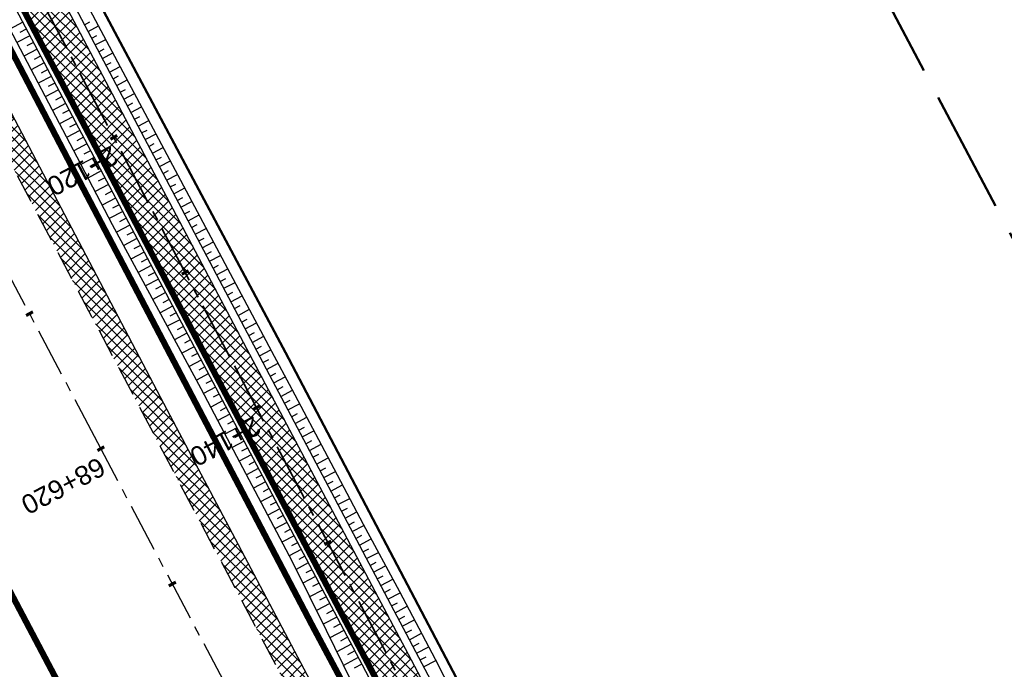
# Model space of a CAD drawing. Header units: metres. Extents: x 7529615 to 7533751, y 5721195 to 5727898.
# Tile 68 of 138: x 7530699 to 7530764, y 5725891 to 5725933. Entities that reach past the tile are written whole.
import ezdxf

# ---------------------------------------------------------------- set-up
doc = ezdxf.new("R2010")
doc.units = ezdxf.units.M
for name, pattern in [('CENTER', [50.8, 31.75, -6.35, 6.35, -6.35]), ('CENTER2', [28.575, 19.05, -3.175, 3.175, -3.175]), ('HIDDEN', [9.525, 6.35, -3.175]), ('L_0_09', [2.5, 2, -0.5])]:
    doc.linetypes.add(name, pattern=pattern)
for name, color, linetype in [('C-DROGI-SYTUACJA-ETYKIETY', 7, 'Continuous'), ('D-hatch-pobocza', 131, 'Continuous'), ('D-pobocza', 60, 'Continuous'), ('D-rowy', 160, 'Continuous'), ('D-skarpa', 2, 'Continuous'), ('D-skarpa-kreskowanie', 2, 'Continuous')]:
    doc.layers.add(name, color=color, linetype=linetype)
for name, color, linetype, lineweight, true_color in [('D-hatch-ciag-pieszo-rowerowy', 7, 'Continuous', 13, 0xff9f80), ('D-linia-podzialowa-ZRID', 7, 'Continuous', 50, 0x40ff00), ('zakres-mdcp', 7, 'L_0_09', 50, 0xff05ff)]:
    doc.layers.add(name, color=color, linetype=linetype, lineweight=lineweight, true_color=true_color)
for name, color, linetype, lineweight in [('D-krawędzie', 3, 'Continuous', 30), ('D-obrzeża', 2, 'Continuous', 30), ('D-oś', 2, 'CENTER', 30), ('D-pas-drogowy', 7, 'HIDDEN', 50)]:
    doc.layers.add(name, color=color, linetype=linetype, lineweight=lineweight)
doc.layers.add('poprzeczki', color=7, linetype='Continuous', true_color=0x0000c7)
doc.styles.get("Standard").update_dxf_attribs({"font": 'arial.ttf'})
pattern_1 = [(45, (0, 0), (-0.33675960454, 0.33675960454), []), (135, (0, 0), (-0.33675960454, -0.33675960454), [])]

# ---------------------------------------------------------------- blocks, each defined once
blk = doc.blocks.new('AeccTickLine')
at = {"color": 0, "linetype": 'ByBlock', "lineweight": -2}
blk.add_line((0, 1), (0, -1), dxfattribs=at)

msp = doc.modelspace()

# ---------------------------------------------------------------- hatches: boundary and pattern name
at = {"layer": 'D-hatch-ciag-pieszo-rowerowy'}
h = msp.add_hatch(dxfattribs=at)
h.set_pattern_fill('ANSI37', color=256, scale=0.15, style=0)
h.set_pattern_definition(pattern_1)
h.paths.add_polyline_path([(7530714.412, 5725910.765), (7530696.206, 5725945.269), (7530692.657, 5725952.013), (7530691.541, 5725951.45), (7530695.1, 5725944.687), (7530713.306, 5725910.181), (7530731.225, 5725876.244), (7530749.941, 5725840.801), (7530759.629, 5725822.461), (7530760.738, 5725823.038), (7530751.046, 5725841.385), (7530732.331, 5725876.827)])
h.paths.add_polyline_path([(7530713.306, 5725910.181), (7530695.1, 5725944.687), (7530691.541, 5725951.45), (7530690.425, 5725950.887), (7530693.994, 5725944.104), (7530712.201, 5725909.598), (7530730.12, 5725875.66), (7530748.836, 5725840.217), (7530758.52, 5725821.884), (7530759.629, 5725822.461), (7530749.941, 5725840.801), (7530731.225, 5725876.244)])
at = {"layer": 'D-hatch-pobocza'}
h = msp.add_hatch(dxfattribs=at)
h.set_pattern_fill('ANSI37', color=256, scale=0.15, style=0)
h.set_pattern_definition(pattern_1)
h.paths.add_polyline_path([(7530720.98, 5725884.44), (7530708.37, 5725908.34), (7530695.8, 5725932.28), (7530687.36, 5725949.02), (7530675.51, 5725970.87), (7530663.29, 5725994.02), (7530649.63, 5726020.19), (7530635.9, 5726046.17), (7530600.685, 5726114.059), (7530599.743, 5726113.515), (7530641.555, 5726032.008), (7530660.961, 5725995.07), (7530689.128, 5725941.54), (7530707.336, 5725907.032), (7530725.256, 5725873.093), (7530743.97, 5725837.654), (7530770.527, 5725787.119), (7530787.864, 5725754.267), (7530809.813, 5725712.702), (7530812.028, 5725712.541), (7530798.84, 5725737.15), (7530787.35, 5725758.8), (7530776.05, 5725780.2), (7530760.43, 5725809.79), (7530749.22, 5725830.63), (7530733.52, 5725861.06)])

# ---------------------------------------------------------------- linework, layer by layer
at = {"layer": 'D-krawędzie', "linetype": 'HIDDEN', "ltscale": 0.3, "flags": 128}
msp.add_lwpolyline([(7530572.01, 5726166.06), (7530620.381, 5726072.761), (7530641.555, 5726032.008), (7530660.961, 5725995.07), (7530689.128, 5725941.54), (7530707.336, 5725907.032), (7530725.256, 5725873.093), (7530743.97, 5725837.654), (7530770.527, 5725787.119), (7530787.864, 5725754.267), (7530809.898, 5725712.542), (7530824.739, 5725684.389), (7530840.856, 5725653.693), (7530860.675, 5725616.154), (7530865.283, 5725607.394), (7530878.05, 5725583.08), (7530918.172, 5725507.178), (7530950.163, 5725446.305), (7530993.419, 5725364.265), (7531022.766, 5725308.719), (7531053.81, 5725249.872), (7531081.166, 5725197.875), (7531103.902, 5725154.541), (7531128.123, 5725108.448), (7531149.3, 5725068.25), (7531167.38, 5725033.767), (7531197.165, 5724976.988), (7531228.151, 5724918.034), (7531253.153, 5724870.491), (7531286.796, 5724806.654), (7531306.74, 5724768.665), (7531335.094, 5724714.652), (7531357.319, 5724672.439), (7531373.645, 5724641.454), (7531392.162, 5724605.999), (7531418.48, 5724555.853), (7531439.727, 5724515.582), (7531468.399, 5724461.077), (7531491.782, 5724416.528), (7531531.99, 5724339.833), (7531557.227, 5724291.659), (7531569.852, 5724267.577), (7531591.376, 5724226.548), (7531610.004, 5724191.103), (7531616.883, 5724177.999), (7531629.985, 5724153.025), (7531641.007, 5724132.022), (7531664.906, 5724087.617), (7531677.644, 5724064.786), (7531683.112, 5724054.988), (7531686.753, 5724048.18), (7531695.448, 5724031.697), (7531703.749, 5724015.917), (7531709.214, 5724005.514), (7531719.389, 5723986.147), (7531726.295, 5723973), (7531732.741, 5723960.736), (7531735.13, 5723956.19)], dxfattribs=at)
at = {"layer": 'D-linia-podzialowa-ZRID', "color": 12, "ltscale": 15, "true_color": 0xc70000}
msp.add_lwpolyline([(7530604.239, 5726124.217), (7530605.847, 5726121.63), (7530608.972, 5726116.164), (7530618.114, 5726097.791), (7530651.213, 5726034.96), (7530670.244, 5725998.611), (7530698.075, 5725945.953), (7530716.506, 5725911.305), (7530735.223, 5725875.667), (7530752.504, 5725842.155)], dxfattribs=at)
at = {"layer": 'D-obrzeża'}
for points in [[(7530816.72, 5725716.019), (7530808.345, 5725732.528, 0.004099), (7530806.084, 5725736.896), (7530794.941, 5725757.997), (7530777.714, 5725790.903), (7530751.046, 5725841.385), (7530732.331, 5725876.827), (7530714.412, 5725910.765), (7530696.206, 5725945.269), (7530668.046, 5725998.784), (7530664.91, 5726005.014, 0.00515), (7530662.075, 5726010.504), (7530653.608, 5726026.493, -0.00515), (7530650.772, 5726031.983), (7530642.155, 5726049.099), (7530627.426, 5726076.939), (7530607.073, 5726115.582, 0.017191), (7530603.662, 5726121.551), (7530600.461, 5726126.731, -0.223174), (7530600.17, 5726129.266), (7530602.624, 5726136.556), (7530601.532, 5726138.658)], [(7530597.423, 5726127.912, 0.123992), (7530598.087, 5726125.817), (7530601.49, 5726120.31, -0.017191), (7530604.901, 5726114.341), (7530625.206, 5726075.789), (7530639.927, 5726047.965), (7530648.54, 5726030.859, 0.00515), (7530651.375, 5726025.369), (7530659.842, 5726009.38, -0.00515), (7530662.677, 5726003.89), (7530665.83, 5725997.628), (7530693.994, 5725944.104), (7530712.201, 5725909.598), (7530730.12, 5725875.66), (7530748.836, 5725840.217), (7530775.501, 5725789.739), (7530792.729, 5725756.833), (7530803.873, 5725735.729, -0.004099), (7530806.134, 5725731.361), (7530819.007, 5725705.983)]]:
    msp.add_lwpolyline(points, format="xyb", dxfattribs=at)
at = {"layer": 'D-oś', "ltscale": 0.1}
msp.add_lwpolyline([(7530915.075, 5725505.546), (7530874.954, 5725581.449), (7530862.185, 5725605.765), (7530857.579, 5725614.523), (7530837.759, 5725652.063), (7530821.642, 5725682.76), (7530806.803, 5725710.907), (7530784.769, 5725752.633), (7530767.43, 5725785.489), (7530740.873, 5725836.023), (7530722.161, 5725871.458), (7530704.24, 5725905.399), (7530686.032, 5725939.909), (7530657.862, 5725993.442), (7530638.453, 5726030.387), (7530594.845, 5726110.895), (7530594.845, 5726110.895), (7530594.845, 5726110.895), (7530540.21, 5726214.45)], dxfattribs=at)
at = {"layer": 'D-oś', "linetype": 'CENTER2', "lineweight": 35, "ltscale": 0.2}
msp.add_lwpolyline([(7530599.583, 5726125.774), (7530602.576, 5726120.93, -0.017191), (7530605.987, 5726114.962), (7530626.316, 5726076.364), (7530641.041, 5726048.532), (7530649.656, 5726031.421, 0.00515), (7530652.491, 5726025.931), (7530660.958, 5726009.942, -0.00515), (7530663.794, 5726004.452), (7530663.794, 5726004.452), (7530666.938, 5725998.206), (7530695.1, 5725944.687), (7530713.306, 5725910.181), (7530731.225, 5725876.244), (7530749.941, 5725840.801)], format="xyb", dxfattribs=at)
at = {"layer": 'D-pas-drogowy', "ltscale": 0.2, "flags": 128}
msp.add_lwpolyline([(7531633.019, 5724182.834, 0.4, 0.4, 0), (7531617.559, 5724211.608, 0.4, 0.4, 0), (7531566.784, 5724302.736, 0.4, 0.4, 0), (7531538.419, 5724356.47, 0.4, 0.4, 0), (7531526.32, 5724379.39, 0.4, 0.4, 0), (7531516.102, 5724393.607, 0.4, 0.4, 0.001485), (7531513.78, 5724396.838, 0.4, 0.4, 0), (7531501.87, 5724413.41, 0.4, 0.4, 0), (7531474.926, 5724464.508, 0.4, 0.4, 0), (7531446.2, 5724518.992, 0.4, 0.4, 0), (7531424.962, 5724559.262, 0.4, 0.4, 0), (7531398.444, 5724609.566, 0.4, 0.4, 0), (7531379.647, 5724645.216, 0.4, 0.4, 0), (7531365.23, 5724672.56, 0.4, 0.4, 0), (7531341.306, 5724717.915, 0.4, 0.4, 0), (7531312.9, 5724771.789, 0.4, 0.4, 0), (7531292.591, 5724810.307, 0.4, 0.4, 0), (7531259.392, 5724873.271, 0.4, 0.4, 0), (7531233.74, 5724921.923, 0.4, 0.4, 0), (7531203.073, 5724980.092, 0.4, 0.4, 0), (7531173.471, 5725036.225, 0.4, 0.4, 0), (7531168.27, 5725046.09, 0.4, 0.4, 0), (7531172.29, 5725062.58, 0.4, 0.4, 0), (7531166.31, 5725074.58, 0.4, 0.4, 0), (7531150.32, 5725079.6, 0.4, 0.4, 0), (7531141.5, 5725096.43, 0.4, 0.4, 0), (7531109.312, 5725157.814, 0.4, 0.4, 0), (7531086.641, 5725201.048, 0.4, 0.4, 0), (7531059.198, 5725253.384, 0.4, 0.4, 0), (7531028.207, 5725312.489, 0.4, 0.4, 0), (7530999.105, 5725367.99, 0.4, 0.4, 0), (7530956.248, 5725449.725, 0.4, 0.4, 0), (7530924.398, 5725510.464, 0.4, 0.4, 0), (7530897.51, 5725561.74, 0.4, 0.4, 0), (7530894.46, 5725566.14, 0.4, 0.4, 0), (7530892.16, 5725570.49, 0.4, 0.4, 0), (7530869.363, 5725613.307, 0.4, 0.4, 0), (7530861.694, 5725627.705, 0.4, 0.4, 0), (7530852.74, 5725644.52, 0.4, 0.4, 0), (7530831.51, 5725684.2, 0.4, 0.4, 0), (7530811.13, 5725722.52, 0.4, 0.4, 0), (7530792.348, 5725757.941, 0.4, 0.4, 0), (7530768.03, 5725803.8, 0.4, 0.4, 0), (7530748.769, 5725840.179, 0.4, 0.4, 0), (7530727.7, 5725879.97, 0.4, 0.4, 0), (7530712.098, 5725909.545, 0.4, 0.4, 0), (7530693.644, 5725944.645, 0.4, 0.4, 0), (7530665.702, 5725997.539, 0.4, 0.4, 0), (7530641.76, 5726042.88, 0.4, 0.4, 0), (7530616.5, 5726091.48, 0.4, 0.4, 0), (7530604.628, 5726114.32, 0.4, 0.4, -0.007763), (7530602.5, 5726118.43, 0.4, 0.4, 0), (7530603.992, 5726123.395, 0.4, 0.4, 0), (7530606.53, 5726131.84, 0.4, 0.4, 0), (7530603.27, 5726136.83, 0.4, 0.4, 0), (7530593.776, 5726151.369, 0.4, 0.4, 0), (7530590.203, 5726156.84, 0.4, 0.4, 0), (7530583.3, 5726167.41, 0.4, 0.4, 0), (7530580.578, 5726170.428, 0.4, 0.4, 0), (7530575.85, 5726175.67, 0.4, 0.4, 0), (7530569.01, 5726186.66, 0.4, 0.4, 0), (7530562.555, 5726199.189, 0.4, 0.4, 0), (7530555.67, 5726211.39, 0.4, 0.4, 0), (7530548.29, 5726224.23, 0.4, 0.4, 0), (7530540.58, 5726237.71, 0.4, 0.4, 0), (7530532.68, 5726252.65, 0.4, 0.4, 0), (7530524.06, 5726269.35, 0.4, 0.4, 0), (7530502.82, 5726309.91, 0.4, 0.4, 0), (7530488.83, 5726336.63, 0.4, 0.4, 0), (7530466.03, 5726380.16, 0.4, 0.4, 0), (7530438.47, 5726432.77, 0.4, 0.4, 0), (7530424.53, 5726459.09, 0.4, 0.4, 0), (7530401.63, 5726502.97, 0.4, 0.4, 0), (7530383.38, 5726538.06, 0.4, 0.4, 0), (7530353.97, 5726593.52, 0.4, 0.4, 0), (7530338.47, 5726622.74, 0.4, 0.4, 0), (7530322.01, 5726653.88, 0.4, 0.4, 0), (7530297.54, 5726700.33, 0.4, 0.4, 0), (7530287.38, 5726719.6, 0.4, 0.4, 0), (7530285.95, 5726722.316, 0.4, 0.4, 0), (7530280.26, 5726733.12, 0.4, 0.4, 0), (7530266.73, 5726758.74, 0.4, 0.4, 0), (7530260.42, 5726770.47, 0.4, 0.4, 0), (7530253.25, 5726783.82, 0.4, 0.4, 0), (7530244.95, 5726799.33, 0.4, 0.4, 0), (7530239.39, 5726808.49, 0.4, 0.4, 0), (7530238.29, 5726807.9, 0.4, 0.4, 0), (7530218.11, 5726850.67, 0.4, 0.4, 0), (7530175.907, 5726928.168, 0.4, 0.4, 0), (7530096.68, 5727076.15, 0.4, 0.4, 0), (7530094.68, 5727079.89, 0.4, 0.4, 0), (7530064.597, 5727135.523, 0.4, 0.4, 0), (7530046.731, 5727168.892, 0.4, 0.4, 0), (7530025.803, 5727208.461, 0.4, 0.4, 0), (7530012.847, 5727232.979, 0.4, 0.4, 0), (7529994.15, 5727268.45, 0.4, 0.4, 0), (7529981.671, 5727291.93, 0.4, 0.4, 0), (7529949.89, 5727351.73, 0.4, 0.4, 0), (7529924.75, 5727399.03, 0.4, 0.4, 0), (7529915.516, 5727417.1, 0.4, 0.4, 0), (7529885.83, 5727475.19, 0.4, 0.4, 0), (7529862.56, 5727519.97, 0.4, 0.4, 0), (7529852.985, 5727538.191, 0.4, 0.4, 0), (7529836.513, 5727569.511, 0.4, 0.4, 0), (7529815.369, 5727609.141, 0.4, 0.4, 0), (7529792.795, 5727651.247, 0.4, 0.4, 0), (7529774.199, 5727685.858, 0.4, 0.4, 0), (7529746.966, 5727736.059, 0.4, 0.4, 0), (7529733.92, 5727757.62, 0.4, 0.4, 0), (7529708.607, 5727806.389, 0.4, 0.4, 0), (7529688.492, 5727796.345, 0.4, 0.4, 0), (7529723.55, 5727729.88, 0.4, 0.4, 0), (7529725.42, 5727730.2, 0.4, 0.4, 0), (7529735.38, 5727711.28, 0.4, 0.4, 0), (7529739.21, 5727707.77, 0.4, 0.4, 0), (7529753.31, 5727681.13, 0.4, 0.4, 0), (7529755.178, 5727682.114, 0.4, 0.4, 0), (7529792.102, 5727611.923, 0.4, 0.4, 0), (7529811.741, 5727574.662, 0.4, 0.4, 0), (7529835.194, 5727530.193, 0.4, 0.4, 0), (7529857.56, 5727487.787, 0.4, 0.4, 0), (7529875.155, 5727454.426, 0.4, 0.4, 0), (7529890.63, 5727425.131, 0.4, 0.4, 0), (7529900.671, 5727406.159, 0.4, 0.4, 0), (7529953.284, 5727306.747, 0.4, 0.4, 0), (7529983.208, 5727250.207, 0.4, 0.4, 0), (7530015.379, 5727189.42, 0.4, 0.4, 0), (7530062.319, 5727099.625, 0.4, 0.4, 0), (7530100.06, 5727027.16, 0.4, 0.4, 0), (7530105.06, 5727018.32, 0.4, 0.4, 0), (7530143.175, 5726945.066, 0.4, 0.4, 0), (7530170.547, 5726892.961, 0.4, 0.4, 0), (7530195.92, 5726850.75, 0.4, 0.4, 0), (7530194.71, 5726849.15, 0.4, 0.4, 0), (7530197.22, 5726845.06, 0.4, 0.4, 0), (7530254.03, 5726738.21, 0.4, 0.4, 0), (7530261.371, 5726724.163, 0.4, 0.4, 0), (7530281.54, 5726685.57, 0.4, 0.4, 0), (7530289.214, 5726671.967, 0.4, 0.4, 0), (7530300.51, 5726651.778, 0.4, 0.4, 0), (7530303.939, 5726645.168, 0.4, 0.4, 0), (7530334.708, 5726583.665, 0.4, 0.4, 0), (7530397.759, 5726458.5, 0.4, 0.4, 0), (7530450.41, 5726357.28, 0.4, 0.4, 0), (7530482.4, 5726303.41, 0.4, 0.4, 0), (7530483.688, 5726301.003, 0.4, 0.4, 0), (7530491.35, 5726283.94, 0.4, 0.4, 0), (7530512.67, 5726243.78, 0.4, 0.4, 0), (7530529.43, 5726209.46, 0.4, 0.4, 0), (7530571.29, 5726130.56, 0.4, 0.4, 0), (7530581.28, 5726107.21, 0.4, 0.4, 0), (7530591.16, 5726088.44, 0.4, 0.4, 0), (7530597.42, 5726080.68, 0.4, 0.4, 0), (7530607.21, 5726063.51, 0.4, 0.4, 0), (7530610.82, 5726061.93, 0.4, 0.4, 0), (7530634.935, 5726016.147, 0.4, 0.4, 0), (7530642.914, 5726001.078, 0.4, 0.4, 0), (7530695.12, 5725902.09, 0.4, 0.4, 0), (7530708.718, 5725876.303, 0.4, 0.4, 0), (7530755.54, 5725787.51, 0.4, 0.4, 0), (7530802.56, 5725694.925, 0.4, 0.4, 0), (7530840.085, 5725624.059, 0.4, 0.4, 0), (7530865.243, 5725577.494, 0.4, 0.4, 0), (7530914.557, 5725484.684, 0.4, 0.4, 0), (7530964.182, 5725390.836, 0.4, 0.4, 0), (7531008.007, 5725307.954, 0.4, 0.4, 0), (7531059.253, 5725211.041, 0.4, 0.4, 0), (7531127.66, 5725081.67, 0.4, 0.4, 0), (7531345.12, 5724669.94, 0.4, 0.4, 0), (7531388.464, 5724586.93, 0.4, 0.4, 0), (7531412.35, 5724541.183, 0.4, 0.4, 0), (7531482.09, 5724407.62, 0.4, 0.4, 0), (7531504.02, 5724366.79, 0.4, 0.4, 0), (7531519.374, 5724337.52, 0.4, 0.4, 0), (7531563.749, 5724252.932, 0.4, 0.4, 0), (7531602.175, 5724179.681, 0.4, 0.4, 0), (7531619.177, 5724147.204, 0.4, 0.4, 0), (7531625.038, 5724135.635, 0.4, 0.4, 0), (7531656.796, 5724073.316, 0.4, 0.4, 0), (7531675.12, 5724037.36, 0.4, 0.4, 0), (7531682.71, 5724022.92, 0.4, 0.4, 0), (7531705.565, 5723979.811, 0.4, 0.4, 0), (7531736.606, 5723921.262, 0.4, 0.4, 0), (7531750.46, 5723895.13, 0.4, 0.4, 0), (7531740.77, 5723886.56, 0.4, 0.4, 0), (7531732.86, 5723885, 0.4, 0.4, 0), (7531722.18, 5723887.77, 0.4, 0.4, 0), (7531729.87, 5723862.17, 0.4, 0.4, 0), (7531742.92, 5723861.93, 0.4, 0.4, 0), (7531763.71, 5723859.52, 0.4, 0.4, 0), (7531768.42, 5723854.12, 0.4, 0.4, 0), (7531787.42, 5723817.97, 0.4, 0.4, 0), (7531795.57, 5723809.82, 0.4, 0.4, 0), (7531816.347, 5723819.85, 0.4, 0.4, 0), (7531816.347, 5723819.85, 0.4, 0.4, 0), (7531805.06, 5723843.23, 0.4, 0.4, 0), (7531803.61, 5723886.23, 0.4, 0.4, 0), (7531803.61, 5723886.23, 0.4, 0.4, 0), (7531780.08, 5723929.25, 0.4, 0.4, 0), (7531758.69, 5723936.76, 0.4, 0.4, 0), (7531749.359, 5723946.412, 0.4, 0.4, 0), (7531742.71, 5723953.29, 0.4, 0.4, 0), (7531735.177, 5723967.878, 0.4, 0.4, 0), (7531722.37, 5723992.68, 0.4, 0.4, 0), (7531705.042, 5724030.886, 0.4, 0.4, 0), (7531699.47, 5724043.17, 0.4, 0.4, 0), (7531692.69, 5724058.11, 0.4, 0.4, 0), (7531679.672, 5724084.017, 0.4, 0.4, 0), (7531674.55, 5724094.21, 0.4, 0.4, 0), (7531666.633, 5724114.003, 0.4, 0.4, 0), (7531649, 5724153.82, 0.4, 0.4, 0), (7531641.49, 5724149.34, 0.4, 0.4, 0), (7531626.04, 5724179.34, 0.4, 0.4, 0), (7531633.03, 5724182.84, 0, 0, 0)], format="xyseb", dxfattribs=at)
at = {"layer": 'D-pobocza'}
for points in [[(7530817.069, 5725716.434), (7530808.787, 5725732.762, 0.004099), (7530806.526, 5725737.13), (7530795.384, 5725758.23), (7530778.156, 5725791.136), (7530751.489, 5725841.618), (7530732.773, 5725877.061), (7530714.854, 5725910.998), (7530696.648, 5725945.502), (7530668.49, 5725999.015), (7530665.357, 5726005.239, 0.00515), (7530662.521, 5726010.729), (7530654.054, 5726026.718, -0.00515), (7530651.219, 5726032.208), (7530642.601, 5726049.326), (7530627.87, 5726077.169), (7530607.515, 5726115.815, 0.017191), (7530604.087, 5726121.814), (7530600.886, 5726126.994, -0.095206), (7530600.551, 5726127.876)], [(7530602.007, 5726118.49, -0.012618), (7530604.459, 5726114.108), (7530624.762, 5726075.559), (7530639.482, 5726047.738), (7530648.093, 5726030.634, 0.00515), (7530650.928, 5726025.144), (7530659.395, 5726009.155, -0.00515), (7530662.231, 5726003.665), (7530665.386, 5725997.397), (7530693.552, 5725943.871), (7530711.758, 5725909.365), (7530729.678, 5725875.427), (7530748.394, 5725839.984), (7530775.058, 5725789.507), (7530792.286, 5725756.601), (7530803.431, 5725735.496, -0.004099), (7530805.692, 5725731.127), (7530814.621, 5725713.526)]]:
    msp.add_lwpolyline(points, format="xyb", dxfattribs=at)
msp.add_lwpolyline([(7530798.84, 5725737.15), (7530787.35, 5725758.8), (7530776.05, 5725780.2), (7530760.43, 5725809.79), (7530749.22, 5725830.63), (7530733.52, 5725861.06), (7530720.98, 5725884.44), (7530708.37, 5725908.34), (7530695.8, 5725932.28), (7530687.36, 5725949.02), (7530675.51, 5725970.87), (7530663.29, 5725994.02), (7530649.63, 5726020.19), (7530635.9, 5726046.17), (7530600.685, 5726114.059), (7530599.743, 5726113.515)], dxfattribs=at)
at = {"layer": 'D-rowy', "linetype": 'HIDDEN', "ltscale": 0.1, "const_width": 0.4, "flags": 128}
msp.add_lwpolyline([(7530741.879, 5725849.304), (7530727.419, 5725876.297), (7530718.298, 5725893.381), (7530703.13, 5725922.342), (7530687.044, 5725953.183), (7530665.695, 5725994.035), (7530637.776, 5726046.651), (7530624.725, 5726071.229)], dxfattribs=at)
at = {"layer": 'D-skarpa', "linetype": 'Continuous'}
for points in [[(7530670.097, 5725997.265), (7530676.997, 5725983.946), (7530679.329, 5725979.523), (7530686.426, 5725966.307), (7530688.77, 5725961.891), (7530697.287, 5725945.837), (7530698.144, 5725944.227), (7530715.608, 5725911.396), (7530716.93, 5725908.913), (7530719.27, 5725904.494), (7530721.6, 5725900.07), (7530723.966, 5725895.666), (7530726.301, 5725891.244), (7530728.579, 5725886.793), (7530730.652, 5725882.909, -0.007251), (7530733.053, 5725878.31), (7530733.491, 5725877.44), (7530735.487, 5725873.478), (7530739.985, 5725864.545, -0.009506), (7530747.045, 5725851.31), (7530748.739, 5725847.871), (7530749.258, 5725846.824)], [(7530698.226, 5725932.963), (7530702.868, 5725924.106), (7530705.19, 5725919.678), (7530709.945, 5725910.88), (7530710.979, 5725908.953), (7530712.291, 5725906.464), (7530716.955, 5725897.618), (7530719.174, 5725893.135), (7530721.37, 5725888.641), (7530723.583, 5725884.155), (7530725.513, 5725880.196, 0.005932), (7530727.958, 5725875.62), (7530728.156, 5725875.261), (7530728.451, 5725874.779), (7530730.784, 5725870.994), (7530733.413, 5725866.728), (7530736.026, 5725862.454, -0.001667), (7530742.689, 5725849.01), (7530744.539, 5725845.653)]]:
    msp.add_lwpolyline(points, format="xyb", dxfattribs=at)
at = {"layer": 'D-skarpa-kreskowanie', "linetype": 'Continuous'}
for p, q in [((7530699.337, 5725932.907, 107.514), (7530698.49, 5725932.46, 106.876)), ((7530703.378, 5725932.749, 107.651), (7530703.718, 5725932.928, 107.394)), ((7530699.57, 5725932.464, 107.516), (7530699.146, 5725932.241, 107.196)), ((7530703.611, 5725932.306, 107.653), (7530704.293, 5725932.666, 107.138)), ((7530699.804, 5725932.022, 107.518), (7530698.954, 5725931.574, 106.877)), ((7530703.844, 5725931.864, 107.654), (7530704.186, 5725932.045, 107.396)), ((7530704.078, 5725931.422, 107.656), (7530704.763, 5725931.784, 107.139)), ((7530700.27, 5725931.138, 107.521), (7530699.418, 5725930.688, 106.879)), ((7530700.037, 5725931.58, 107.519), (7530699.612, 5725931.356, 107.199)), ((7530704.311, 5725930.98, 107.658), (7530704.654, 5725931.161, 107.399)), ((7530700.504, 5725930.695, 107.523), (7530700.077, 5725930.47, 107.201)), ((7530704.544, 5725930.537, 107.659), (7530705.233, 5725930.901, 107.14)), ((7530700.737, 5725930.253, 107.524), (7530699.883, 5725929.802, 106.88)), ((7530700.97, 5725929.811, 107.526), (7530700.542, 5725929.585, 107.203)), ((7530704.778, 5725930.095, 107.661), (7530705.122, 5725930.277, 107.401)), ((7530705.011, 5725929.653, 107.663), (7530705.702, 5725930.018, 107.141)), ((7530701.204, 5725929.369, 107.528), (7530700.347, 5725928.917, 106.882)), ((7530705.244, 5725929.211, 107.664), (7530705.591, 5725929.394, 107.403)), ((7530705.478, 5725928.769, 107.666), (7530706.172, 5725929.135, 107.142)), ((7530701.67, 5725928.484, 107.531), (7530700.811, 5725928.031, 106.883)), ((7530701.437, 5725928.927, 107.529), (7530701.008, 5725928.7, 107.206)), ((7530705.711, 5725928.326, 107.668), (7530706.059, 5725928.51, 107.405)), ((7530701.904, 5725928.042, 107.533), (7530701.473, 5725927.815, 107.208)), ((7530705.944, 5725927.884, 107.669), (7530706.642, 5725928.252, 107.144)), ((7530702.137, 5725927.6, 107.534), (7530701.275, 5725927.145, 106.884)), ((7530702.37, 5725927.158, 107.536), (7530701.939, 5725926.93, 107.211)), ((7530706.178, 5725927.442, 107.671), (7530706.527, 5725927.626, 107.408)), ((7530706.411, 5725927, 107.673), (7530707.111, 5725927.369, 107.145)), ((7530702.603, 5725926.715, 107.538), (7530701.739, 5725926.259, 106.886)), ((7530706.644, 5725926.558, 107.674), (7530706.995, 5725926.743, 107.41)), ((7530706.877, 5725926.115, 107.676), (7530707.581, 5725926.486, 107.146)), ((7530703.07, 5725925.831, 107.541), (7530702.203, 5725925.374, 106.887)), ((7530702.837, 5725926.273, 107.539), (7530702.404, 5725926.045, 107.213)), ((7530707.111, 5725925.673, 107.678), (7530707.463, 5725925.859, 107.412)), ((7530703.303, 5725925.389, 107.543), (7530702.869, 5725925.16, 107.215)), ((7530707.344, 5725925.231, 107.679), (7530708.05, 5725925.604, 107.147)), ((7530703.537, 5725924.947, 107.544), (7530702.667, 5725924.488, 106.889)), ((7530707.577, 5725924.789, 107.681), (7530707.931, 5725924.975, 107.414)), ((7530707.811, 5725924.346, 107.683), (7530708.52, 5725924.721, 107.148)), ((7530704.003, 5725924.062, 107.548), (7530703.132, 5725923.602, 106.89)), ((7530703.77, 5725924.504, 107.546), (7530703.335, 5725924.275, 107.218)), ((7530708.044, 5725923.904, 107.684), (7530708.4, 5725924.092, 107.416)), ((7530704.237, 5725923.62, 107.549), (7530703.8, 5725923.39, 107.22)), ((7530708.277, 5725923.462, 107.686), (7530708.99, 5725923.838, 107.149)), ((7530704.47, 5725923.178, 107.551), (7530703.596, 5725922.717, 106.892)), ((7530704.703, 5725922.736, 107.553), (7530704.266, 5725922.505, 107.223)), ((7530708.511, 5725923.02, 107.688), (7530708.868, 5725923.208, 107.419)), ((7530708.744, 5725922.578, 107.689), (7530709.459, 5725922.955, 107.15)), ((7530704.937, 5725922.293, 107.554), (7530704.061, 5725921.831, 106.894)), ((7530708.977, 5725922.135, 107.691), (7530709.336, 5725922.324, 107.421)), ((7530709.211, 5725921.693, 107.693), (7530709.929, 5725922.072, 107.151)), ((7530705.403, 5725921.409, 107.558), (7530704.525, 5725920.946, 106.896)), ((7530705.17, 5725921.851, 107.556), (7530704.732, 5725921.62, 107.225)), ((7530709.444, 5725921.251, 107.694), (7530709.804, 5725921.441, 107.423)), ((7530705.637, 5725920.967, 107.559), (7530705.197, 5725920.735, 107.228)), ((7530709.677, 5725920.809, 107.696), (7530710.399, 5725921.189, 107.152)), ((7530705.87, 5725920.524, 107.561), (7530704.99, 5725920.06, 106.897)), ((7530706.103, 5725920.082, 107.563), (7530705.663, 5725919.85, 107.231)), ((7530709.911, 5725920.366, 107.698), (7530710.272, 5725920.557, 107.425)), ((7530710.144, 5725919.924, 107.699), (7530710.868, 5725920.306, 107.153)), ((7530706.337, 5725919.64, 107.564), (7530705.461, 5725919.178, 106.904)), ((7530710.377, 5725919.482, 107.701), (7530710.74, 5725919.673, 107.427)), ((7530710.611, 5725919.04, 107.703), (7530711.338, 5725919.423, 107.155)), ((7530706.803, 5725918.756, 107.568), (7530705.936, 5725918.298, 106.914)), ((7530706.57, 5725919.198, 107.566), (7530706.134, 5725918.968, 107.237)), ((7530710.844, 5725918.598, 107.704), (7530711.208, 5725918.79, 107.43)), ((7530707.037, 5725918.313, 107.569), (7530706.605, 5725918.086, 107.244)), ((7530711.077, 5725918.155, 107.706), (7530711.807, 5725918.541, 107.156)), ((7530707.27, 5725917.871, 107.571), (7530706.412, 5725917.418, 106.924)), ((7530711.311, 5725917.713, 107.708), (7530711.677, 5725917.906, 107.432)), ((7530711.544, 5725917.271, 107.709), (7530712.277, 5725917.658, 107.157)), ((7530707.737, 5725916.987, 107.574), (7530706.887, 5725916.538, 106.934)), ((7530707.503, 5725917.429, 107.573), (7530707.076, 5725917.204, 107.251)), ((7530711.777, 5725916.829, 107.711), (7530712.145, 5725917.022, 107.434)), ((7530707.97, 5725916.544, 107.576), (7530707.547, 5725916.321, 107.257)), ((7530712.011, 5725916.386, 107.713), (7530712.747, 5725916.775, 107.158)), ((7530708.203, 5725916.102, 107.578), (7530707.363, 5725915.659, 106.944)), ((7530708.437, 5725915.66, 107.579), (7530708.019, 5725915.439, 107.264)), ((7530712.244, 5725915.944, 107.714), (7530712.613, 5725916.139, 107.436)), ((7530712.477, 5725915.502, 107.716), (7530713.216, 5725915.892, 107.159)), ((7530708.67, 5725915.218, 107.581), (7530707.838, 5725914.779, 106.954)), ((7530712.711, 5725915.06, 107.718), (7530713.081, 5725915.255, 107.439)), ((7530712.944, 5725914.618, 107.719), (7530713.686, 5725915.009, 107.16)), ((7530709.137, 5725914.333, 107.584), (7530708.313, 5725913.899, 106.964)), ((7530708.903, 5725914.776, 107.583), (7530708.49, 5725914.557, 107.271)), ((7530713.177, 5725914.175, 107.721), (7530713.549, 5725914.372, 107.441)), ((7530709.37, 5725913.891, 107.586), (7530708.961, 5725913.675, 107.277)), ((7530713.411, 5725913.733, 107.723), (7530714.156, 5725914.126, 107.161)), ((7530709.603, 5725913.449, 107.588), (7530708.789, 5725913.019, 106.974)), ((7530709.837, 5725913.007, 107.589), (7530709.432, 5725912.793, 107.284)), ((7530713.644, 5725913.291, 107.724), (7530714.017, 5725913.488, 107.443)), ((7530713.877, 5725912.849, 107.726), (7530714.625, 5725913.243, 107.162)), ((7530710.07, 5725912.564, 107.591), (7530709.264, 5725912.139, 106.984)), ((7530714.111, 5725912.407, 107.728), (7530714.485, 5725912.604, 107.445)), ((7530714.344, 5725911.964, 107.729), (7530715.095, 5725912.36, 107.163)), ((7530710.537, 5725911.68, 107.594), (7530709.74, 5725911.26, 106.994)), ((7530710.303, 5725912.122, 107.593), (7530709.903, 5725911.911, 107.291)), ((7530714.577, 5725911.522, 107.731), (7530714.954, 5725911.721, 107.447)), ((7530710.77, 5725911.238, 107.596), (7530710.374, 5725911.029, 107.297)), ((7530714.811, 5725911.08, 107.733), (7530715.565, 5725911.478, 107.164)), ((7530711.003, 5725910.796, 107.598), (7530710.214, 5725910.379, 107.002)), ((7530715.044, 5725910.638, 107.734), (7530715.422, 5725910.837, 107.45)), ((7530715.278, 5725910.196, 107.736), (7530716.034, 5725910.595, 107.165)), ((7530711.47, 5725909.911, 107.601), (7530710.687, 5725909.498, 107.01)), ((7530711.237, 5725910.353, 107.599), (7530710.843, 5725910.146, 107.303)), ((7530715.511, 5725909.753, 107.738), (7530715.89, 5725909.954, 107.452)), ((7530711.703, 5725909.469, 107.603), (7530711.313, 5725909.263, 107.308)), ((7530715.744, 5725909.311, 107.739), (7530716.504, 5725909.712, 107.167)), ((7530711.937, 5725909.027, 107.604), (7530711.157, 5725908.615, 107.016)), ((7530712.17, 5725908.585, 107.606), (7530711.78, 5725908.379, 107.312)), ((7530715.978, 5725908.869, 107.741), (7530716.359, 5725909.07, 107.454)), ((7530716.211, 5725908.427, 107.743), (7530716.974, 5725908.83, 107.168)), ((7530712.404, 5725908.142, 107.608), (7530711.624, 5725907.731, 107.019)), ((7530716.445, 5725907.985, 107.744), (7530716.826, 5725908.186, 107.457)), ((7530716.678, 5725907.543, 107.746), (7530717.442, 5725907.946, 107.17)), ((7530712.871, 5725907.258, 107.611), (7530712.09, 5725906.846, 107.022)), ((7530712.637, 5725907.7, 107.609), (7530712.247, 5725907.494, 107.315)), ((7530716.912, 5725907.1, 107.748), (7530717.294, 5725907.302, 107.46)), ((7530713.104, 5725906.816, 107.613), (7530712.714, 5725906.61, 107.318)), ((7530717.145, 5725906.658, 107.749), (7530717.91, 5725907.062, 107.173)), ((7530713.337, 5725906.374, 107.614), (7530712.556, 5725905.961, 107.025)), ((7530713.571, 5725905.932, 107.616), (7530713.18, 5725905.725, 107.321)), ((7530717.379, 5725906.216, 107.751), (7530717.761, 5725906.418, 107.462)), ((7530717.612, 5725905.774, 107.753), (7530718.378, 5725906.178, 107.175)), ((7530713.804, 5725905.49, 107.618), (7530713.023, 5725905.077, 107.028)), ((7530717.846, 5725905.332, 107.754), (7530718.229, 5725905.534, 107.465)), ((7530718.079, 5725904.89, 107.756), (7530718.846, 5725905.295, 107.178)), ((7530714.271, 5725904.605, 107.621), (7530713.489, 5725904.192, 107.031)), ((7530714.038, 5725905.047, 107.619), (7530713.647, 5725904.841, 107.324)), ((7530718.312, 5725904.448, 107.758), (7530718.696, 5725904.65, 107.468)), ((7530714.505, 5725904.163, 107.623), (7530714.114, 5725903.957, 107.328)), ((7530718.546, 5725904.005, 107.759), (7530719.314, 5725904.411, 107.18)), ((7530714.738, 5725903.721, 107.624), (7530713.956, 5725903.308, 107.034)), ((7530718.779, 5725903.563, 107.761), (7530719.163, 5725903.766, 107.472)), ((7530719.013, 5725903.121, 107.763), (7530719.78, 5725903.526, 107.184)), ((7530715.205, 5725902.837, 107.628), (7530714.422, 5725902.423, 107.037)), ((7530714.972, 5725903.279, 107.626), (7530714.58, 5725903.072, 107.331)), ((7530719.246, 5725902.679, 107.764), (7530719.63, 5725902.881, 107.475)), ((7530719.48, 5725902.237, 107.766), (7530720.246, 5725902.641, 107.188)), ((7530715.439, 5725902.395, 107.629), (7530715.047, 5725902.188, 107.334)), ((7530719.713, 5725901.795, 107.768), (7530720.096, 5725901.997, 107.479)), ((7530715.672, 5725901.952, 107.631), (7530714.888, 5725901.539, 107.04)), ((7530715.906, 5725901.51, 107.633), (7530715.513, 5725901.303, 107.337)), ((7530719.947, 5725901.352, 107.769), (7530720.712, 5725901.756, 107.192)), ((7530716.139, 5725901.068, 107.634), (7530715.355, 5725900.654, 107.043)), ((7530720.18, 5725900.91, 107.771), (7530720.562, 5725901.112, 107.483)), ((7530720.414, 5725900.468, 107.773), (7530721.178, 5725900.872, 107.197)), ((7530716.606, 5725900.184, 107.638), (7530715.821, 5725899.769, 107.046)), ((7530716.372, 5725900.626, 107.636), (7530715.98, 5725900.419, 107.34)), ((7530720.647, 5725900.026, 107.774), (7530721.029, 5725900.228, 107.486)), ((7530716.839, 5725899.742, 107.639), (7530716.447, 5725899.534, 107.343)), ((7530720.881, 5725899.584, 107.776), (7530721.644, 5725899.987, 107.2)), ((7530717.073, 5725899.299, 107.641), (7530716.287, 5725898.885, 107.049)), ((7530717.306, 5725898.857, 107.643), (7530716.913, 5725898.65, 107.346)), ((7530721.114, 5725899.142, 107.778), (7530721.497, 5725899.344, 107.489)), ((7530721.347, 5725898.7, 107.779), (7530722.118, 5725899.106, 107.199)), ((7530717.54, 5725898.415, 107.644), (7530716.754, 5725898, 107.052)), ((7530721.581, 5725898.257, 107.781), (7530721.968, 5725898.462, 107.489)), ((7530721.814, 5725897.815, 107.783), (7530722.591, 5725898.225, 107.197)), ((7530718.007, 5725897.531, 107.648), (7530717.207, 5725897.109, 107.045)), ((7530717.773, 5725897.973, 107.646), (7530717.379, 5725897.765, 107.349)), ((7530722.048, 5725897.373, 107.784), (7530722.438, 5725897.579, 107.49)), ((7530718.24, 5725897.089, 107.649), (7530717.835, 5725896.875, 107.344)), ((7530722.281, 5725896.931, 107.786), (7530723.064, 5725897.344, 107.196)), ((7530718.474, 5725896.647, 107.651), (7530717.651, 5725896.212, 107.031)), ((7530718.707, 5725896.204, 107.653), (7530718.29, 5725895.984, 107.338)), ((7530722.515, 5725896.489, 107.788), (7530722.908, 5725896.696, 107.491)), ((7530722.748, 5725896.047, 107.789), (7530723.537, 5725896.463, 107.194)), ((7530718.94, 5725895.762, 107.654), (7530718.095, 5725895.316, 107.017)), ((7530722.982, 5725895.605, 107.791), (7530723.378, 5725895.814, 107.492)), ((7530723.215, 5725895.162, 107.793), (7530724.01, 5725895.582, 107.193)), ((7530719.174, 5725895.32, 107.656), (7530718.745, 5725895.094, 107.333)), ((7530723.449, 5725894.72, 107.794), (7530723.846, 5725894.93, 107.495)), ((7530719.407, 5725894.878, 107.658), (7530718.539, 5725894.419, 107.003)), ((7530719.641, 5725894.436, 107.659), (7530719.201, 5725894.203, 107.327)), ((7530723.682, 5725894.278, 107.796), (7530724.477, 5725894.698, 107.196)), ((7530719.874, 5725893.994, 107.661), (7530718.982, 5725893.523, 106.988)), ((7530723.915, 5725893.836, 107.798), (7530724.313, 5725894.046, 107.498)), ((7530724.149, 5725893.394, 107.799), (7530724.944, 5725893.814, 107.2)), ((7530720.341, 5725893.109, 107.664), (7530719.423, 5725892.625, 106.972)), ((7530720.108, 5725893.551, 107.663), (7530719.656, 5725893.313, 107.322)), ((7530724.382, 5725892.952, 107.801), (7530724.78, 5725893.162, 107.501)), ((7530720.575, 5725892.667, 107.666), (7530720.109, 5725892.421, 107.315)), ((7530724.616, 5725892.509, 107.803), (7530725.411, 5725892.929, 107.203)), ((7530720.808, 5725892.225, 107.668), (7530719.863, 5725891.726, 106.955)), ((7530721.042, 5725891.783, 107.669), (7530720.562, 5725891.53, 107.308)), ((7530724.849, 5725892.067, 107.804), (7530725.247, 5725892.277, 107.504)), ((7530725.083, 5725891.625, 107.806), (7530725.878, 5725892.045, 107.206)), ((7530721.275, 5725891.341, 107.671), (7530720.302, 5725890.827, 106.937)), ((7530725.316, 5725891.183, 107.808), (7530725.714, 5725891.393, 107.508)), ((7530725.55, 5725890.741, 107.809), (7530726.344, 5725891.16, 107.21)), ((7530721.508, 5725890.899, 107.673), (7530721.015, 5725890.638, 107.301))]:
    msp.add_line(p, q, dxfattribs=at)
at = {"layer": 'zakres-mdcp', "color": 202, "lineweight": 50, "ltscale": 4, "flags": 128}
msp.add_lwpolyline([(7531758.716, 5723850.032), (7531728.332, 5723851.794), (7531693.814, 5723894.136), (7531508.569, 5724248.602), (7531193.64, 5724847.394), (7530844.997, 5725516.068), (7530405.871, 5726335.327), (7530096.993, 5726929.301), (7529784.459, 5727520.373), (7529614.644, 5727842.41), (7529717.957, 5727897.667), (7529956.258, 5727449.278), (7530409.857, 5726589.568), (7530617.799, 5726197.499), (7530696.376, 5726240.903), (7530727.021, 5726177.862), (7530650.299, 5726135.481), (7530758.301, 5725929.636), (7531064.675, 5725351.856), (7531385.887, 5724741.515), (7531581.6, 5724370.323), (7531686.001, 5724174.745), (7531797.117, 5723955.134), (7531838.087, 5723957.501), (7531858.457, 5723931.987), (7531819.328, 5723892.549), (7531820.891, 5723857.614), (7531768.235, 5723832.41), (7531758.716, 5723850.032)], dxfattribs=at)

# ---------------------------------------------------------------- block references
at = {"layer": 'C-DROGI-SYTUACJA-ETYKIETY', "color": 2, "linetype": 'Continuous', "lineweight": 60, "xscale": 0.25, "yscale": 0.25, "zscale": 0.25}
for p, rotation in [((7530699.782, 5725913.849), 297.817559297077), ((7530704.448, 5725905.005), 297.8340537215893), ((7530709.117, 5725896.162), 297.8340537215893)]:
    msp.add_blockref('AeccTickLine', p, dxfattribs=dict(at, rotation=rotation))
at = {"layer": 'poprzeczki', "color": 2, "linetype": 'Continuous', "lineweight": 60, "xscale": 0.25, "yscale": 0.25, "zscale": 0.25}
for p, rotation in [((7530705.286, 5725925.382), 297.8175593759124), ((7530709.952, 5725916.537), 297.8175593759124), ((7530714.62, 5725907.693), 297.8340544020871), ((7530719.289, 5725898.85), 297.8340544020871)]:
    msp.add_blockref('AeccTickLine', p, dxfattribs=dict(at, rotation=rotation))

# ---------------------------------------------------------------- texts
at = {"layer": 'C-DROGI-SYTUACJA-ETYKIETY', "color": 2}
for s, rotation, p in [('2+120', 207.81756, (7530705.129, 5725924.875)), ('2+140', 207.83405, (7530714.463, 5725907.187)), ('68+620', 207.83405, (7530704.292, 5725904.498))]:
    msp.add_text(s, height=1.25, rotation=rotation, dxfattribs=at).set_placement(p)

doc.saveas('drawing.dxf')
